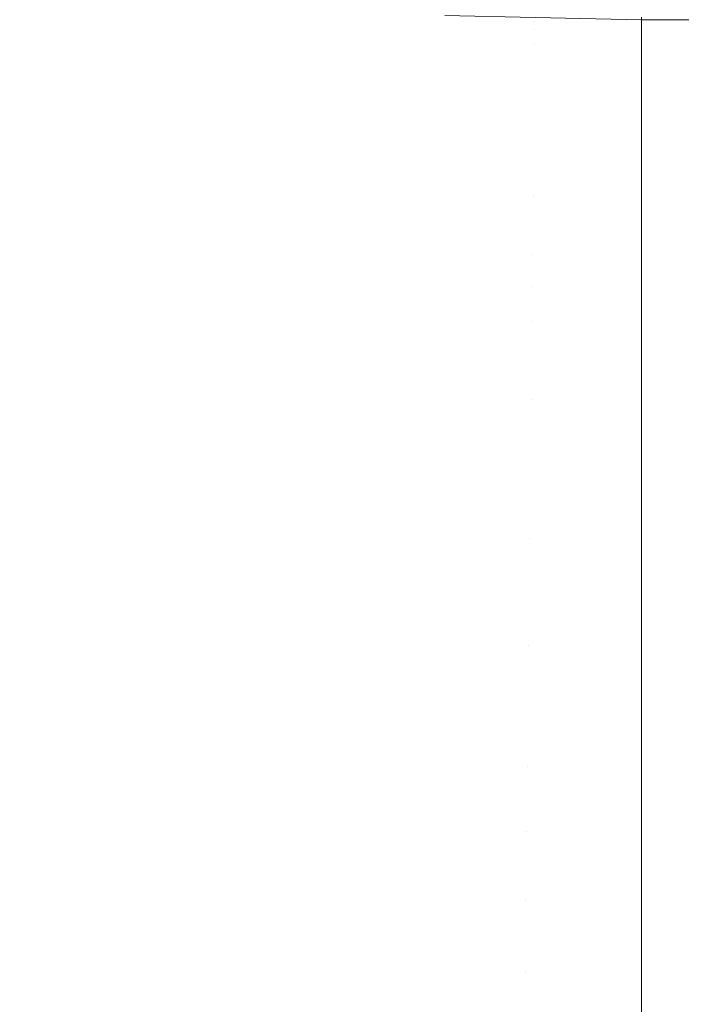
# Model space of a CAD drawing. Header units: centimetres. Extents: x -17.1 to 18.2, y 4.2 to 6.
# Tile 101 of 256: x -5.1112 to -5.0983, y 4.4811 to 4.5002. Entities that reach past the tile are written whole.
import ezdxf

# ---------------------------------------------------------------- set-up
doc = ezdxf.new("R2010")
doc.units = ezdxf.units.CM
doc.header["$LTSCALE"] = 2.54
doc.layers.add('Lucido design-1', color=7, linetype='Continuous')

# ---------------------------------------------------------------- blocks, each defined once
blk = doc.blocks.new('Gruppo-3-1')
at = {"color": 7, "linetype": 'Continuous', "lineweight": 9}
for points in [[(-17.020308, 5.900212, -2276.22217), (-17.020308, 4.300212, -2276.22217), (18.147234, 4.300212, -2276.22217), (18.147234, 5.900212, -2276.22217)], [(6.226033, 4.500212, -2276.92217), (-5.099108, 4.500212, -2276.92217), (-5.099108, 4.500212, -2276.72217), (6.226033, 4.500212, -2276.72217)]]:
    blk.add_3dface(points, dxfattribs=at)
for points, invisible_edges in [([(-5.109486, 4.499939, -2276.935444), (-5.111553, 4.500208, -2276.935444), (-5.111528, 4.500609, -2276.931982), (-5.109465, 4.50034, -2276.931982)], 15), ([(-5.109451, 4.500614, -2276.928615), (-5.107387, 4.500395, -2276.928615), (-5.107398, 4.500121, -2276.931982), (-5.109465, 4.50034, -2276.931982)], 15), ([(-5.109465, 4.50034, -2276.931982), (-5.107398, 4.500121, -2276.931982), (-5.107415, 4.499719, -2276.935444), (-5.109486, 4.499939, -2276.935444)], 15), ([(-5.105328, 4.49995, -2276.931982), (-5.107398, 4.500121, -2276.931982), (-5.107387, 4.500395, -2276.928615), (-5.10532, 4.500224, -2276.928615)], 15), ([(-5.105315, 4.500381, -2276.925344), (-5.103247, 4.500259, -2276.925344), (-5.10325, 4.500102, -2276.928615), (-5.10532, 4.500224, -2276.928615)], 15), ([(-5.109514, 4.4994, -2276.938998), (-5.111587, 4.499669, -2276.938998), (-5.111553, 4.500208, -2276.935444), (-5.109486, 4.499939, -2276.935444)], 15), ([(-5.10532, 4.500224, -2276.928615), (-5.10325, 4.500102, -2276.928615), (-5.103256, 4.499827, -2276.931982), (-5.105328, 4.49995, -2276.931982)], 15), ([(-5.101179, 4.500029, -2276.928615), (-5.10325, 4.500102, -2276.928615), (-5.103247, 4.500259, -2276.925344), (-5.101178, 4.500186, -2276.925344)], 15), ([(-5.101178, 4.500186, -2276.925344), (-5.103247, 4.500259, -2276.925344), (-5.102933, 4.500295, -2276.92217)], 11), ([(-5.102933, 4.500295, -2276.92217), (-5.101177, 4.500257, -2276.92217), (-5.101178, 4.500186, -2276.925344)], 10), ([(-5.099108, 4.500117, -2276.926532), (-5.101179, 4.500029, -2276.928615), (-5.101178, 4.500186, -2276.925344)], 11), ([(-5.101177, 4.500257, -2276.92217), (-5.099108, 4.500212, -2276.92217), (-5.099108, 4.500143, -2276.925343), (-5.101178, 4.500186, -2276.925344)], 12), ([(-5.101178, 4.500186, -2276.925344), (-5.099108, 4.500143, -2276.925343), (-5.099108, 4.500117, -2276.926532)], 9), ([(6.226033, 4.50026, -2276.719951), (6.226033, 4.500212, -2276.72217), (-5.099108, 4.500212, -2276.72217), (-5.099108, 4.50026, -2276.719951)], 8), ([(-5.099108, 4.500143, -2276.925343), (-5.099108, 4.500212, -2276.92217), (6.226033, 4.500212, -2276.92217), (6.226033, 4.500143, -2276.925343)], 8), ([(-5.105341, 4.499548, -2276.935444), (-5.107415, 4.499719, -2276.935444), (-5.107398, 4.500121, -2276.931982), (-5.105328, 4.49995, -2276.931982)], 15), ([(-5.101182, 4.499754, -2276.931982), (-5.103256, 4.499827, -2276.931982), (-5.10325, 4.500102, -2276.928615), (-5.101179, 4.500029, -2276.928615)], 15), ([(-5.099108, 4.499831, -2276.930886), (-5.101182, 4.499754, -2276.931982), (-5.101179, 4.500029, -2276.928615)], 11), ([(-5.101179, 4.500029, -2276.928615), (-5.099108, 4.500117, -2276.926532), (-5.099108, 4.499831, -2276.930886)], 9), ([(6.226033, 4.500143, -2276.925343), (6.226033, 4.500117, -2276.926532), (-5.099108, 4.500117, -2276.926532), (-5.099108, 4.500143, -2276.925343)], 10), ([(-5.099108, 4.500117, -2276.926532), (6.226033, 4.500117, -2276.926532), (6.226033, 4.499831, -2276.930886), (-5.099108, 4.499831, -2276.930886)], 5), ([(-5.109486, 4.499939, -2276.935444), (-5.107415, 4.499719, -2276.935444), (-5.107437, 4.499179, -2276.938998), (-5.109514, 4.4994, -2276.938998)], 15), ([(-5.105328, 4.49995, -2276.931982), (-5.103256, 4.499827, -2276.931982), (-5.103264, 4.499425, -2276.935444), (-5.105341, 4.499548, -2276.935444)], 15), ([(-5.101186, 4.499352, -2276.935444), (-5.103264, 4.499425, -2276.935444), (-5.103256, 4.499827, -2276.931982), (-5.101182, 4.499754, -2276.931982)], 15), ([(-5.101182, 4.499754, -2276.931982), (-5.099108, 4.499831, -2276.930886), (-5.099108, 4.499356, -2276.935223)], 9), ([(-5.099108, 4.499831, -2276.930886), (6.226033, 4.499831, -2276.930886), (6.226033, 4.499356, -2276.935223), (-5.099108, 4.499356, -2276.935223)], 5), ([(-5.111607, 4.499344, -2276.940809), (-5.111587, 4.499669, -2276.938998), (-5.109514, 4.4994, -2276.938998), (-5.109531, 4.499074, -2276.940809)], 15), ([(-5.105358, 4.499007, -2276.938998), (-5.107437, 4.499179, -2276.938998), (-5.107415, 4.499719, -2276.935444), (-5.105341, 4.499548, -2276.935444)], 15), ([(-5.099108, 4.499356, -2276.935223), (-5.101186, 4.499352, -2276.935444), (-5.101182, 4.499754, -2276.931982)], 11), ([(-5.109531, 4.499074, -2276.940809), (-5.109514, 4.4994, -2276.938998), (-5.107437, 4.499179, -2276.938998), (-5.107451, 4.498853, -2276.940809)], 15), ([(-5.105341, 4.499548, -2276.935444), (-5.103264, 4.499425, -2276.935444), (-5.103276, 4.498884, -2276.938998), (-5.105358, 4.499007, -2276.938998)], 15), ([(-5.101192, 4.49881, -2276.938998), (-5.103276, 4.498884, -2276.938998), (-5.103264, 4.499425, -2276.935444), (-5.101186, 4.499352, -2276.935444)], 15), ([(-5.109531, 4.499074, -2276.940809), (-5.10955, 4.49871, -2276.942641), (-5.11163, 4.498981, -2276.942641), (-5.111607, 4.499344, -2276.940809)], 15), ([(-5.101186, 4.499352, -2276.935444), (-5.099108, 4.499356, -2276.935223), (-5.099108, 4.498693, -2276.939535), (-5.101192, 4.49881, -2276.938998)], 13), ([(-5.099108, 4.499356, -2276.935223), (6.226033, 4.499356, -2276.935223), (6.226033, 4.498693, -2276.939535), (-5.099108, 4.498693, -2276.939535)], 5), ([(-5.107451, 4.498853, -2276.940809), (-5.107466, 4.498489, -2276.942641), (-5.10955, 4.49871, -2276.942641), (-5.109531, 4.499074, -2276.940809)], 15), ([(-5.107451, 4.498853, -2276.940809), (-5.107437, 4.499179, -2276.938998), (-5.105358, 4.499007, -2276.938998), (-5.105368, 4.498681, -2276.940809)], 15), ([(-5.105368, 4.498681, -2276.940809), (-5.105358, 4.499007, -2276.938998), (-5.103276, 4.498884, -2276.938998), (-5.103282, 4.498558, -2276.940809)], 15), ([(-5.111655, 4.498577, -2276.944493), (-5.11163, 4.498981, -2276.942641), (-5.10955, 4.49871, -2276.942641), (-5.109571, 4.498306, -2276.944493)], 15), ([(-5.105368, 4.498681, -2276.940809), (-5.105379, 4.498316, -2276.942641), (-5.107466, 4.498489, -2276.942641), (-5.107451, 4.498853, -2276.940809)], 15), ([(-5.103282, 4.498558, -2276.940809), (-5.103276, 4.498884, -2276.938998), (-5.101192, 4.49881, -2276.938998), (-5.101195, 4.498484, -2276.940809)], 15), ([(-5.101195, 4.498484, -2276.940809), (-5.101192, 4.49881, -2276.938998), (-5.099108, 4.498693, -2276.939535)], 11), ([(-5.109571, 4.498306, -2276.944493), (-5.10955, 4.49871, -2276.942641), (-5.107466, 4.498489, -2276.942641), (-5.107483, 4.498084, -2276.944493)], 15), ([(-5.103282, 4.498558, -2276.940809), (-5.10329, 4.498193, -2276.942641), (-5.105379, 4.498316, -2276.942641), (-5.105368, 4.498681, -2276.940809)], 15), ([(-5.099108, 4.498693, -2276.939535), (-5.099108, 4.497842, -2276.943814), (-5.101199, 4.498119, -2276.942641), (-5.101195, 4.498484, -2276.940809)], 14), ([(-5.099108, 4.498693, -2276.939535), (6.226033, 4.498693, -2276.939535), (6.226033, 4.497842, -2276.943814), (-5.099108, 4.497842, -2276.943814)], 5), ([(-5.109571, 4.498306, -2276.944493), (-5.109594, 4.497859, -2276.946366), (-5.111683, 4.498131, -2276.946366), (-5.111655, 4.498577, -2276.944493)], 15), ([(-5.107483, 4.498084, -2276.944493), (-5.107466, 4.498489, -2276.942641), (-5.105379, 4.498316, -2276.942641), (-5.105392, 4.497911, -2276.944493)], 15), ([(-5.101195, 4.498484, -2276.940809), (-5.101199, 4.498119, -2276.942641), (-5.10329, 4.498193, -2276.942641), (-5.103282, 4.498558, -2276.940809)], 15), ([(-5.107483, 4.498084, -2276.944493), (-5.107501, 4.497637, -2276.946366), (-5.109594, 4.497859, -2276.946366), (-5.109571, 4.498306, -2276.944493)], 15), ([(-5.105392, 4.497911, -2276.944493), (-5.105379, 4.498316, -2276.942641), (-5.10329, 4.498193, -2276.942641), (-5.103298, 4.497787, -2276.944493)], 15), ([(-5.111713, 4.497641, -2276.948259), (-5.111683, 4.498131, -2276.946366), (-5.109594, 4.497859, -2276.946366), (-5.109619, 4.497369, -2276.948259)], 15), ([(-5.105392, 4.497911, -2276.944493), (-5.105405, 4.497463, -2276.946366), (-5.107501, 4.497637, -2276.946366), (-5.107483, 4.498084, -2276.944493)], 15), ([(-5.103298, 4.497787, -2276.944493), (-5.10329, 4.498193, -2276.942641), (-5.101199, 4.498119, -2276.942641), (-5.101203, 4.497713, -2276.944493)], 15), ([(-5.101203, 4.497713, -2276.944493), (-5.101199, 4.498119, -2276.942641), (-5.099108, 4.497842, -2276.943814)], 11), ([(-5.109619, 4.497369, -2276.948259), (-5.109594, 4.497859, -2276.946366), (-5.107501, 4.497637, -2276.946366), (-5.107521, 4.497146, -2276.948259)], 15), ([(-5.103298, 4.497787, -2276.944493), (-5.103308, 4.49734, -2276.946366), (-5.105405, 4.497463, -2276.946366), (-5.105392, 4.497911, -2276.944493)], 15), ([(-5.101203, 4.497713, -2276.944493), (-5.101208, 4.497265, -2276.946366), (-5.103308, 4.49734, -2276.946366), (-5.103298, 4.497787, -2276.944493)], 15), ([(-5.099108, 4.497842, -2276.943814), (-5.099108, 4.496805, -2276.948052), (-5.101208, 4.497265, -2276.946366), (-5.101203, 4.497713, -2276.944493)], 14), ([(-5.099108, 4.497842, -2276.943814), (6.226033, 4.497842, -2276.943814), (6.226033, 4.496805, -2276.948052), (-5.099108, 4.496805, -2276.948052)], 5), ([(-5.109619, 4.497369, -2276.948259), (-5.109647, 4.496834, -2276.95017), (-5.111746, 4.497107, -2276.95017), (-5.111713, 4.497641, -2276.948259)], 15), ([(-5.107521, 4.497146, -2276.948259), (-5.107501, 4.497637, -2276.946366), (-5.105405, 4.497463, -2276.946366), (-5.105421, 4.496972, -2276.948259)], 15), ([(-5.107521, 4.497146, -2276.948259), (-5.107544, 4.49661, -2276.95017), (-5.109647, 4.496834, -2276.95017), (-5.109619, 4.497369, -2276.948259)], 15), ([(-5.105421, 4.496972, -2276.948259), (-5.105405, 4.497463, -2276.946366), (-5.103308, 4.49734, -2276.946366), (-5.103318, 4.496848, -2276.948259)], 15), ([(-5.103318, 4.496848, -2276.948259), (-5.103308, 4.49734, -2276.946366), (-5.101208, 4.497265, -2276.946366), (-5.101213, 4.496774, -2276.948259)], 15), ([(-5.111782, 4.496525, -2276.952099), (-5.111746, 4.497107, -2276.95017), (-5.109647, 4.496834, -2276.95017), (-5.109677, 4.496252, -2276.952099)], 15), ([(-5.105421, 4.496972, -2276.948259), (-5.105437, 4.496436, -2276.95017), (-5.107544, 4.49661, -2276.95017), (-5.107521, 4.497146, -2276.948259)], 15), ([(-5.101213, 4.496774, -2276.948259), (-5.101208, 4.497265, -2276.946366), (-5.099108, 4.496805, -2276.948052)], 11), ([(-5.103318, 4.496848, -2276.948259), (-5.103329, 4.496312, -2276.95017), (-5.105437, 4.496436, -2276.95017), (-5.105421, 4.496972, -2276.948259)], 15), ([(-5.109677, 4.496252, -2276.952099), (-5.109647, 4.496834, -2276.95017), (-5.107544, 4.49661, -2276.95017), (-5.107568, 4.496028, -2276.952099)], 15), ([(-5.101213, 4.496774, -2276.948259), (-5.101219, 4.496237, -2276.95017), (-5.103329, 4.496312, -2276.95017), (-5.103318, 4.496848, -2276.948259)], 15), ([(-5.099108, 4.496189, -2276.950163), (-5.101219, 4.496237, -2276.95017), (-5.101213, 4.496774, -2276.948259)], 11), ([(-5.101213, 4.496774, -2276.948259), (-5.099108, 4.496805, -2276.948052), (-5.099108, 4.496189, -2276.950163)], 9), ([(-5.099108, 4.496189, -2276.950163), (-5.099108, 4.496805, -2276.948052), (6.226033, 4.496805, -2276.948052), (6.226033, 4.496189, -2276.950163)], 10), ([(-5.109677, 4.496252, -2276.952099), (-5.10971, 4.495622, -2276.954044), (-5.111822, 4.495896, -2276.954044), (-5.111782, 4.496525, -2276.952099)], 15), ([(-5.107568, 4.496028, -2276.952099), (-5.107544, 4.49661, -2276.95017), (-5.105437, 4.496436, -2276.95017), (-5.105456, 4.495853, -2276.952099)], 15), ([(-5.105456, 4.495853, -2276.952099), (-5.105437, 4.496436, -2276.95017), (-5.103329, 4.496312, -2276.95017), (-5.103341, 4.495728, -2276.952099)], 15), ([(-5.107568, 4.496028, -2276.952099), (-5.107594, 4.495397, -2276.954044), (-5.10971, 4.495622, -2276.954044), (-5.109677, 4.496252, -2276.952099)], 15), ([(-5.103341, 4.495728, -2276.952099), (-5.103329, 4.496312, -2276.95017), (-5.101219, 4.496237, -2276.95017), (-5.101225, 4.495653, -2276.952099)], 15), ([(-5.101225, 4.495653, -2276.952099), (-5.101219, 4.496237, -2276.95017), (-5.099108, 4.496189, -2276.950163)], 11), ([(-5.099108, 4.496189, -2276.950163), (-5.099108, 4.495584, -2276.952241), (-5.101225, 4.495653, -2276.952099)], 10), ([(6.226033, 4.496189, -2276.950163), (6.226033, 4.495584, -2276.952241), (-5.099108, 4.495584, -2276.952241), (-5.099108, 4.496189, -2276.950163)], 10), ([(-5.105456, 4.495853, -2276.952099), (-5.105475, 4.495222, -2276.954044), (-5.107594, 4.495397, -2276.954044), (-5.107568, 4.496028, -2276.952099)], 15), ([(-5.111864, 4.495217, -2276.956004), (-5.111822, 4.495896, -2276.954044), (-5.10971, 4.495622, -2276.954044), (-5.109745, 4.494942, -2276.956004)], 15), ([(-5.103341, 4.495728, -2276.952099), (-5.103354, 4.495096, -2276.954044), (-5.105475, 4.495222, -2276.954044), (-5.105456, 4.495853, -2276.952099)], 15), ([(-5.109745, 4.494942, -2276.956004), (-5.10971, 4.495622, -2276.954044), (-5.107594, 4.495397, -2276.954044), (-5.107622, 4.494716, -2276.956004)], 15), ([(-5.101225, 4.495653, -2276.952099), (-5.101231, 4.495021, -2276.954044), (-5.103354, 4.495096, -2276.954044), (-5.103341, 4.495728, -2276.952099)], 15), ([(-5.099108, 4.495584, -2276.952241), (-5.101231, 4.495021, -2276.954044), (-5.101225, 4.495653, -2276.952099)], 11), ([(-5.101231, 4.495021, -2276.954044), (-5.099108, 4.495584, -2276.952241), (-5.099108, 4.494181, -2276.956372)], 9), ([(-5.099108, 4.495584, -2276.952241), (6.226033, 4.495584, -2276.952241), (6.226033, 4.494181, -2276.956372), (-5.099108, 4.494181, -2276.956372)], 5), ([(-5.107622, 4.494716, -2276.956004), (-5.107594, 4.495397, -2276.954044), (-5.105475, 4.495222, -2276.954044), (-5.105496, 4.49454, -2276.956004)], 15), ([(-5.109745, 4.494942, -2276.956004), (-5.109783, 4.49421, -2276.957979), (-5.111909, 4.494487, -2276.957979), (-5.111864, 4.495217, -2276.956004)], 15), ([(-5.105496, 4.49454, -2276.956004), (-5.105475, 4.495222, -2276.954044), (-5.103354, 4.495096, -2276.954044), (-5.103368, 4.494415, -2276.956004)], 15), ([(-5.103368, 4.494415, -2276.956004), (-5.103354, 4.495096, -2276.954044), (-5.101231, 4.495021, -2276.954044), (-5.101238, 4.494339, -2276.956004)], 15), ([(-5.099108, 4.494181, -2276.956372), (-5.101238, 4.494339, -2276.956004), (-5.101231, 4.495021, -2276.954044)], 11), ([(-5.107622, 4.494716, -2276.956004), (-5.107653, 4.493984, -2276.957979), (-5.109783, 4.49421, -2276.957979), (-5.109745, 4.494942, -2276.956004)], 15), ([(-5.105496, 4.49454, -2276.956004), (-5.105519, 4.493808, -2276.957979), (-5.107653, 4.493984, -2276.957979), (-5.107622, 4.494716, -2276.956004)], 15), ([(-5.111958, 4.493704, -2276.959966), (-5.111909, 4.494487, -2276.957979), (-5.109783, 4.49421, -2276.957979), (-5.109823, 4.493426, -2276.959966)], 15), ([(-5.103368, 4.494415, -2276.956004), (-5.103383, 4.493682, -2276.957979), (-5.105519, 4.493808, -2276.957979), (-5.105496, 4.49454, -2276.956004)], 15), ([(-5.101238, 4.494339, -2276.956004), (-5.101246, 4.493606, -2276.957979), (-5.103383, 4.493682, -2276.957979), (-5.103368, 4.494415, -2276.956004)], 15), ([(-5.099108, 4.494181, -2276.956372), (-5.101246, 4.493606, -2276.957979), (-5.101238, 4.494339, -2276.956004)], 11), ([(-5.109823, 4.493426, -2276.959966), (-5.109783, 4.49421, -2276.957979), (-5.107653, 4.493984, -2276.957979), (-5.107685, 4.493199, -2276.959966)], 15), ([(-5.101254, 4.492819, -2276.959966), (-5.101246, 4.493606, -2276.957979), (-5.099108, 4.494181, -2276.956372), (-5.099108, 4.4926, -2276.960438)], 11), ([(-5.099108, 4.494181, -2276.956372), (6.226033, 4.494181, -2276.956372), (6.226033, 4.4926, -2276.960438), (-5.099108, 4.4926, -2276.960438)], 5), ([(-5.107685, 4.493199, -2276.959966), (-5.107653, 4.493984, -2276.957979), (-5.105519, 4.493808, -2276.957979), (-5.105543, 4.493022, -2276.959966)], 15), ([(-5.109823, 4.493426, -2276.959966), (-5.109867, 4.492587, -2276.961965), (-5.11201, 4.492866, -2276.961965), (-5.111958, 4.493704, -2276.959966)], 15), ([(-5.105543, 4.493022, -2276.959966), (-5.105519, 4.493808, -2276.957979), (-5.103383, 4.493682, -2276.957979), (-5.1034, 4.492895, -2276.959966)], 15), ([(-5.1034, 4.492895, -2276.959966), (-5.103383, 4.493682, -2276.957979), (-5.101246, 4.493606, -2276.957979), (-5.101254, 4.492819, -2276.959966)], 15), ([(-5.107685, 4.493199, -2276.959966), (-5.10772, 4.492359, -2276.961965), (-5.109867, 4.492587, -2276.961965), (-5.109823, 4.493426, -2276.959966)], 15), ([(-5.105543, 4.493022, -2276.959966), (-5.10557, 4.492181, -2276.961965), (-5.10772, 4.492359, -2276.961965), (-5.107685, 4.493199, -2276.959966)], 15), ([(-5.1034, 4.492895, -2276.959966), (-5.103417, 4.492054, -2276.961965), (-5.10557, 4.492181, -2276.961965), (-5.105543, 4.493022, -2276.959966)], 15), ([(-5.101254, 4.492819, -2276.959966), (-5.101263, 4.491978, -2276.961965), (-5.103417, 4.492054, -2276.961965), (-5.1034, 4.492895, -2276.959966)], 15), ([(-5.109913, 4.491692, -2276.963974), (-5.112066, 4.491972, -2276.963974), (-5.11201, 4.492866, -2276.961965), (-5.109867, 4.492587, -2276.961965)], 15), ([(-5.099108, 4.4926, -2276.960438), (-5.101263, 4.491978, -2276.961965), (-5.101254, 4.492819, -2276.959966)], 11), ([(-5.109867, 4.492587, -2276.961965), (-5.10772, 4.492359, -2276.961965), (-5.107757, 4.491463, -2276.963974), (-5.109913, 4.491692, -2276.963974)], 15), ([(-5.101263, 4.491978, -2276.961965), (-5.099108, 4.4926, -2276.960438), (-5.099108, 4.490843, -2276.964432), (-5.101272, 4.491081, -2276.963974)], 13), ([(-5.099108, 4.490843, -2276.964432), (-5.099108, 4.4926, -2276.960438), (6.226033, 4.4926, -2276.960438), (6.226033, 4.491932, -2276.961956)], 10), ([(-5.105597, 4.491285, -2276.963974), (-5.107757, 4.491463, -2276.963974), (-5.10772, 4.492359, -2276.961965), (-5.10557, 4.492181, -2276.961965)], 15), ([(-5.10557, 4.492181, -2276.961965), (-5.103417, 4.492054, -2276.961965), (-5.103436, 4.491157, -2276.963974), (-5.105597, 4.491285, -2276.963974)], 15), ([(-5.109963, 4.49074, -2276.96599), (-5.112125, 4.491021, -2276.96599), (-5.112066, 4.491972, -2276.963974), (-5.109913, 4.491692, -2276.963974)], 15), ([(-5.101272, 4.491081, -2276.963974), (-5.103436, 4.491157, -2276.963974), (-5.103417, 4.492054, -2276.961965), (-5.101263, 4.491978, -2276.961965)], 15), ([(6.226033, 4.491932, -2276.961956), (6.226033, 4.491491, -2276.962959), (-5.099108, 4.490843, -2276.964432)], 10), ([(-5.109913, 4.491692, -2276.963974), (-5.107757, 4.491463, -2276.963974), (-5.107796, 4.49051, -2276.96599), (-5.109963, 4.49074, -2276.96599)], 15), ([(-5.105627, 4.49033, -2276.96599), (-5.107796, 4.49051, -2276.96599), (-5.107757, 4.491463, -2276.963974), (-5.105597, 4.491285, -2276.963974)], 15), ([(6.226033, 4.491491, -2276.962959), (6.226033, 4.490843, -2276.964432), (-5.099108, 4.490843, -2276.964432)], 10), ([(-5.105597, 4.491285, -2276.963974), (-5.103436, 4.491157, -2276.963974), (-5.103455, 4.490202, -2276.96599), (-5.105627, 4.49033, -2276.96599)], 15), ([(-5.101282, 4.490125, -2276.96599), (-5.103455, 4.490202, -2276.96599), (-5.103436, 4.491157, -2276.963974), (-5.101272, 4.491081, -2276.963974)], 15), ([(-5.110015, 4.489728, -2276.968013), (-5.112188, 4.490011, -2276.968013), (-5.112125, 4.491021, -2276.96599), (-5.109963, 4.49074, -2276.96599)], 15), ([(-5.101272, 4.491081, -2276.963974), (-5.099108, 4.490843, -2276.964432), (-5.101282, 4.490125, -2276.96599)], 11), ([(-5.101282, 4.490125, -2276.96599), (-5.099108, 4.490843, -2276.964432), (-5.099108, 4.488913, -2276.968345)], 9), ([(-5.099108, 4.488913, -2276.968345), (-5.099108, 4.490843, -2276.964432), (6.226033, 4.490843, -2276.964432), (6.226033, 4.490079, -2276.96598)], 10), ([(-5.109963, 4.49074, -2276.96599), (-5.107796, 4.49051, -2276.96599), (-5.107838, 4.489497, -2276.968013), (-5.110015, 4.489728, -2276.968013)], 15), ([(-5.105659, 4.489317, -2276.968013), (-5.107838, 4.489497, -2276.968013), (-5.107796, 4.49051, -2276.96599), (-5.105627, 4.49033, -2276.96599)], 15), ([(-5.105627, 4.49033, -2276.96599), (-5.103455, 4.490202, -2276.96599), (-5.103476, 4.489188, -2276.968013), (-5.105659, 4.489317, -2276.968013)], 15), ([(-5.101292, 4.489111, -2276.968013), (-5.103476, 4.489188, -2276.968013), (-5.103455, 4.490202, -2276.96599), (-5.101282, 4.490125, -2276.96599)], 15), ([(-5.110071, 4.488656, -2276.97004), (-5.112254, 4.48894, -2276.97004), (-5.112188, 4.490011, -2276.968013), (-5.110015, 4.489728, -2276.968013)], 15), ([(-5.099108, 4.488913, -2276.968345), (-5.101292, 4.489111, -2276.968013), (-5.101282, 4.490125, -2276.96599)], 11), ([(6.226033, 4.490079, -2276.96598), (6.226033, 4.489581, -2276.966991), (-5.099108, 4.488913, -2276.968345)], 10), ([(-5.110015, 4.489728, -2276.968013), (-5.107838, 4.489497, -2276.968013), (-5.107883, 4.488424, -2276.97004), (-5.110071, 4.488656, -2276.97004)], 15), ([(-5.105692, 4.488243, -2276.97004), (-5.107883, 4.488424, -2276.97004), (-5.107838, 4.489497, -2276.968013), (-5.105659, 4.489317, -2276.968013)], 15), ([(-5.099108, 4.488913, -2276.968345), (6.226033, 4.489581, -2276.966991), (6.226033, 4.489078, -2276.96801)], 9), ([(-5.105659, 4.489317, -2276.968013), (-5.103476, 4.489188, -2276.968013), (-5.103499, 4.488113, -2276.97004), (-5.105692, 4.488243, -2276.97004)], 15), ([(-5.101304, 4.488036, -2276.97004), (-5.103499, 4.488113, -2276.97004), (-5.103476, 4.489188, -2276.968013), (-5.101292, 4.489111, -2276.968013)], 15), ([(-5.101292, 4.489111, -2276.968013), (-5.099108, 4.488913, -2276.968345), (-5.101304, 4.488036, -2276.97004)], 11), ([(6.226033, 4.489078, -2276.96801), (6.226033, 4.488913, -2276.968345), (-5.099108, 4.488913, -2276.968345)], 10), ([(-5.110129, 4.487523, -2276.972069), (-5.112325, 4.487808, -2276.972069), (-5.112254, 4.48894, -2276.97004), (-5.110071, 4.488656, -2276.97004)], 15), ([(-5.101304, 4.488036, -2276.97004), (-5.099108, 4.488913, -2276.968345), (-5.099108, 4.486815, -2276.97217)], 9), ([(-5.099108, 4.486815, -2276.97217), (-5.099108, 4.488913, -2276.968345), (6.226033, 4.488913, -2276.968345), (6.226033, 4.487989, -2276.970029)], 10), ([(-5.110071, 4.488656, -2276.97004), (-5.107883, 4.488424, -2276.97004), (-5.10793, 4.487289, -2276.972069), (-5.110129, 4.487523, -2276.972069)], 15), ([(-5.105727, 4.487107, -2276.972069), (-5.10793, 4.487289, -2276.972069), (-5.107883, 4.488424, -2276.97004), (-5.105692, 4.488243, -2276.97004)], 15), ([(-5.105692, 4.488243, -2276.97004), (-5.103499, 4.488113, -2276.97004), (-5.103522, 4.486977, -2276.972069), (-5.105727, 4.487107, -2276.972069)], 15), ([(-5.101315, 4.486899, -2276.972069), (-5.103522, 4.486977, -2276.972069), (-5.103499, 4.488113, -2276.97004), (-5.101304, 4.488036, -2276.97004)], 15), ([(-5.099108, 4.486815, -2276.97217), (-5.101315, 4.486899, -2276.972069), (-5.101304, 4.488036, -2276.97004)], 11), ([(-5.099108, 4.486815, -2276.97217), (6.226033, 4.487989, -2276.970029), (6.226033, 4.487432, -2276.971045)], 9), ([(-5.110191, 4.486326, -2276.974099), (-5.112399, 4.486613, -2276.974099), (-5.112325, 4.487808, -2276.972069), (-5.110129, 4.487523, -2276.972069)], 15), ([(-5.110129, 4.487523, -2276.972069), (-5.10793, 4.487289, -2276.972069), (-5.10798, 4.486091, -2276.974099), (-5.110191, 4.486326, -2276.974099)], 15), ([(6.226033, 4.487432, -2276.971045), (6.226033, 4.486815, -2276.97217), (-5.099108, 4.486815, -2276.97217)], 10), ([(-5.105764, 4.485908, -2276.974099), (-5.10798, 4.486091, -2276.974099), (-5.10793, 4.487289, -2276.972069), (-5.105727, 4.487107, -2276.972069)], 15), ([(-5.105727, 4.487107, -2276.972069), (-5.103522, 4.486977, -2276.972069), (-5.103547, 4.485777, -2276.974099), (-5.105764, 4.485908, -2276.974099)], 15), ([(-5.101328, 4.485698, -2276.974099), (-5.103547, 4.485777, -2276.974099), (-5.103522, 4.486977, -2276.972069), (-5.101315, 4.486899, -2276.972069)], 15), ([(-5.101328, 4.485698, -2276.974099), (-5.101315, 4.486899, -2276.972069), (-5.099108, 4.486815, -2276.97217)], 11), ([(-5.099108, 4.486815, -2276.97217), (-5.099108, 4.484551, -2276.9759), (-5.101328, 4.485698, -2276.974099)], 10), ([(-5.099108, 4.484551, -2276.9759), (-5.099108, 4.486815, -2276.97217), (6.226033, 4.486815, -2276.97217), (6.226033, 4.485652, -2276.974086)], 10), ([(-5.110257, 4.485064, -2276.976126), (-5.112478, 4.485353, -2276.976126), (-5.112399, 4.486613, -2276.974099), (-5.110191, 4.486326, -2276.974099)], 15), ([(-5.110191, 4.486326, -2276.974099), (-5.10798, 4.486091, -2276.974099), (-5.108032, 4.484828, -2276.976126), (-5.110257, 4.485064, -2276.976126)], 15), ([(-5.105804, 4.484644, -2276.976126), (-5.108032, 4.484828, -2276.976126), (-5.10798, 4.486091, -2276.974099), (-5.105764, 4.485908, -2276.974099)], 15), ([(-5.105764, 4.485908, -2276.974099), (-5.103547, 4.485777, -2276.974099), (-5.103573, 4.484512, -2276.976126), (-5.105804, 4.484644, -2276.976126)], 15), ([(-5.101341, 4.484433, -2276.976126), (-5.103573, 4.484512, -2276.976126), (-5.103547, 4.485777, -2276.974099), (-5.101328, 4.485698, -2276.974099)], 15), ([(-5.101328, 4.485698, -2276.974099), (-5.099108, 4.484551, -2276.9759), (-5.101341, 4.484433, -2276.976126)], 11), ([(6.226033, 4.485652, -2276.974086), (6.226033, 4.484551, -2276.9759), (-5.099108, 4.484551, -2276.9759)], 10), ([(-5.110326, 4.483737, -2276.978149), (-5.11256, 4.484028, -2276.978149), (-5.112478, 4.485353, -2276.976126), (-5.110257, 4.485064, -2276.976126)], 15), ([(-5.110257, 4.485064, -2276.976126), (-5.108032, 4.484828, -2276.976126), (-5.108087, 4.483499, -2276.978149), (-5.110326, 4.483737, -2276.978149)], 15), ([(-5.105845, 4.483314, -2276.978149), (-5.108087, 4.483499, -2276.978149), (-5.108032, 4.484828, -2276.976126), (-5.105804, 4.484644, -2276.976126)], 15), ([(-5.105804, 4.484644, -2276.976126), (-5.103573, 4.484512, -2276.976126), (-5.103601, 4.483182, -2276.978149), (-5.105845, 4.483314, -2276.978149)], 15), ([(-5.101355, 4.483102, -2276.978149), (-5.103601, 4.483182, -2276.978149), (-5.103573, 4.484512, -2276.976126), (-5.101341, 4.484433, -2276.976126)], 15), ([(-5.099108, 4.484551, -2276.9759), (-5.099108, 4.482127, -2276.979528), (-5.101355, 4.483102, -2276.978149)], 10), ([(-5.101355, 4.483102, -2276.978149), (-5.101341, 4.484433, -2276.976126), (-5.099108, 4.484551, -2276.9759)], 11), ([(-5.099108, 4.482127, -2276.979528), (-5.099108, 4.484551, -2276.9759), (6.226033, 4.484551, -2276.9759), (6.226033, 4.483732, -2276.977126)], 10), ([(-5.110398, 4.482344, -2276.980164), (-5.112647, 4.482636, -2276.980164), (-5.11256, 4.484028, -2276.978149), (-5.110326, 4.483737, -2276.978149)], 15), ([(-5.110326, 4.483737, -2276.978149), (-5.108087, 4.483499, -2276.978149), (-5.108145, 4.482104, -2276.980164), (-5.110398, 4.482344, -2276.980164)], 15), ([(-5.099108, 4.482127, -2276.979528), (6.226033, 4.483732, -2276.977126), (6.226033, 4.483057, -2276.978136)], 9), ([(-5.105888, 4.481918, -2276.980164), (-5.108145, 4.482104, -2276.980164), (-5.108087, 4.483499, -2276.978149), (-5.105845, 4.483314, -2276.978149)], 15), ([(-5.105845, 4.483314, -2276.978149), (-5.103601, 4.483182, -2276.978149), (-5.10363, 4.481784, -2276.980164), (-5.105888, 4.481918, -2276.980164)], 15), ([(-5.101369, 4.481704, -2276.980164), (-5.10363, 4.481784, -2276.980164), (-5.103601, 4.483182, -2276.978149), (-5.101355, 4.483102, -2276.978149)], 15), ([(-5.101355, 4.483102, -2276.978149), (-5.099108, 4.482127, -2276.979528), (-5.101369, 4.481704, -2276.980164)], 11), ([(6.226033, 4.483057, -2276.978136), (6.226033, 4.482127, -2276.979528), (-5.099108, 4.482127, -2276.979528)], 10), ([(-5.110473, 4.480882, -2276.98217), (-5.112738, 4.481177, -2276.98217), (-5.112647, 4.482636, -2276.980164), (-5.110398, 4.482344, -2276.980164)], 15), ([(-5.110398, 4.482344, -2276.980164), (-5.108145, 4.482104, -2276.980164), (-5.108205, 4.480641, -2276.98217), (-5.110473, 4.480882, -2276.98217)], 15), ([(-5.105934, 4.480454, -2276.98217), (-5.108205, 4.480641, -2276.98217), (-5.108145, 4.482104, -2276.980164), (-5.105888, 4.481918, -2276.980164)], 15), ([(-5.101369, 4.481704, -2276.980164), (-5.099108, 4.482127, -2276.979528), (-5.099108, 4.480198, -2276.982159), (-5.101384, 4.480239, -2276.98217)], 13), ([(-5.099108, 4.480198, -2276.982159), (-5.099108, 4.482127, -2276.979528), (6.226033, 4.482127, -2276.979528), (6.226033, 4.480934, -2276.981154)], 10), ([(-5.105888, 4.481918, -2276.980164), (-5.10363, 4.481784, -2276.980164), (-5.10366, 4.480319, -2276.98217), (-5.105934, 4.480454, -2276.98217)], 15), ([(-5.101384, 4.480239, -2276.98217), (-5.10366, 4.480319, -2276.98217), (-5.10363, 4.481784, -2276.980164), (-5.101369, 4.481704, -2276.980164)], 15), ([(-5.112785, 4.480421, -2276.983168), (-5.112738, 4.481177, -2276.98217), (-5.110473, 4.480882, -2276.98217)], 11)]:
    blk.add_3dface(points, dxfattribs=dict(at, invisible_edges=invisible_edges))
blk = doc.blocks.new('Gruppo-4-1')
at = {"color": 7}
blk.add_blockref('Gruppo-3-1', (0, 0), dxfattribs=at)

msp = doc.modelspace()

# ---------------------------------------------------------------- block references
at = {"layer": 'Lucido design-1', "color": 7}
msp.add_blockref('Gruppo-4-1', (0, 0), dxfattribs=at)

doc.saveas('drawing.dxf')
